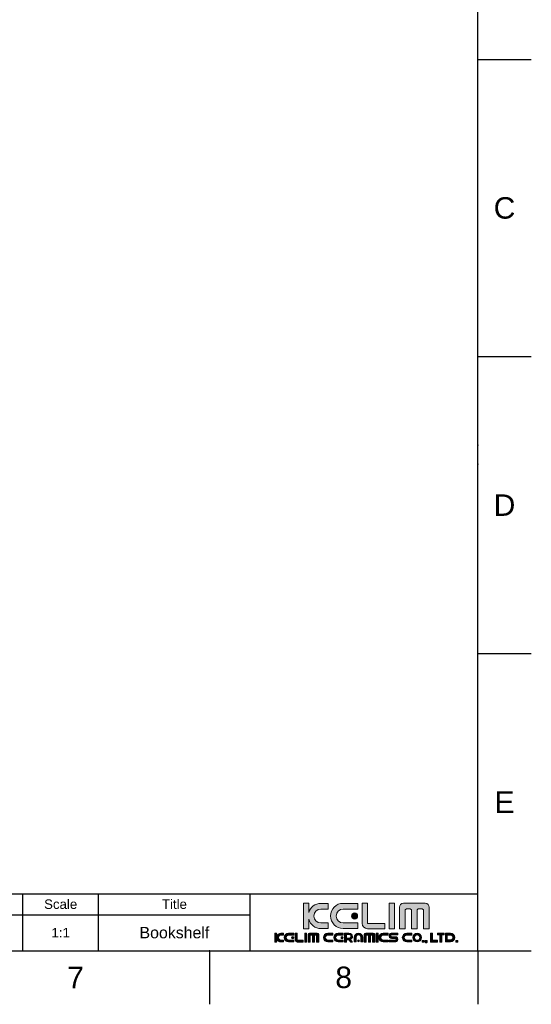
# Model space of a CAD drawing. Header units: millimetres. Extents: x 580 to 2065, y -13 to 1037.
# Tile 4 of 5: x 1727 to 2065, y -13 to 636. Entities that reach past the tile are written whole.
import ezdxf

# ---------------------------------------------------------------- set-up
doc = ezdxf.new("R2010")
doc.units = ezdxf.units.MM
doc.header["$LTSCALE"] = 0.1
doc.layers.add('FORM', color=7, linetype='Continuous')
doc.layers.add('TEXT', color=2, linetype='Continuous')
doc.styles.get("Standard").update_dxf_attribs({"font": 'arial_0.ttf'})

msp = doc.modelspace()

# ---------------------------------------------------------------- hatches: boundary and pattern name
at = {"layer": 'TEXT'}
h = msp.add_hatch(color=2, dxfattribs=at)
h.dxf.hatch_style = 2
edge = h.paths.add_edge_path()
edge.add_spline(control_points=[(1930.67, 40.36), (1930.67, 40.36), (1925.85, 40.36), (1925.85, 40.36), (1923.31, 40.36), (1921.27, 42.41), (1921.27, 44.93), (1921.27, 47.47), (1923.31, 49.52), (1925.85, 49.52), (1925.85, 49.52), (1930.67, 49.52), (1930.67, 49.52), (1930.67, 49.52), (1930.67, 53.3), (1930.67, 53.3), (1930.67, 53.3), (1925.91, 53.3), (1925.91, 53.3), (1922.09, 53.3), (1918.89, 50.74), (1917.91, 47.25), (1917.91, 47.25), (1917.91, 53.42), (1917.91, 53.42), (1917.91, 53.42), (1914.38, 53.42), (1914.38, 53.42), (1914.38, 53.42), (1914.38, 36.58), (1914.38, 36.58), (1914.38, 36.58), (1917.91, 36.58), (1917.91, 36.58), (1917.91, 36.58), (1917.91, 42.76), (1917.91, 42.76), (1918.89, 39.26), (1922.09, 36.69), (1925.91, 36.69), (1925.91, 36.69), (1930.67, 36.69), (1930.67, 36.69), (1930.67, 36.69), (1930.67, 40.36), (1930.67, 40.36)], knot_values=[0, 0, 0, 0, 1, 1, 1, 2, 2, 2, 3, 3, 3, 4, 4, 4, 5, 5, 5, 6, 6, 6, 7, 7, 7, 8, 8, 8, 9, 9, 9, 10, 10, 10, 11, 11, 11, 12, 12, 12, 13, 13, 13, 14, 14, 14, 15, 15, 15, 15], degree=3, periodic=0)
h = msp.add_hatch(color=256, dxfattribs=at)
h.dxf.hatch_style = 2
edge = h.paths.add_edge_path()
edge.add_spline(control_points=[(1940.63, 36.69), (1940.63, 36.69), (1950.23, 36.69), (1950.23, 36.69), (1950.23, 36.69), (1950.23, 40.36), (1950.23, 40.36), (1950.23, 40.36), (1940.57, 40.36), (1940.57, 40.36), (1938.04, 40.36), (1936, 42.41), (1936, 44.93), (1936, 47.47), (1938.04, 49.52), (1940.57, 49.52), (1940.57, 49.52), (1950.23, 49.52), (1950.23, 49.52), (1950.23, 49.52), (1950.23, 53.3), (1950.23, 53.3), (1950.23, 53.3), (1940.63, 53.3), (1940.63, 53.3), (1936.04, 53.3), (1932.33, 49.59), (1932.33, 45), (1932.33, 40.41), (1936.04, 36.69), (1940.63, 36.69)], knot_values=[0, 0, 0, 0, 1, 1, 1, 2, 2, 2, 3, 3, 3, 4, 4, 4, 5, 5, 5, 6, 6, 6, 7, 7, 7, 8, 8, 8, 9, 9, 9, 10, 10, 10, 10], degree=3, periodic=0)
h = msp.add_hatch(color=2, dxfattribs=at)
h.dxf.hatch_style = 2
edge = h.paths.add_edge_path()
edge.add_spline(control_points=[(1956.74, 36.56), (1956.74, 36.56), (1968.09, 36.56), (1968.09, 36.56), (1968.09, 36.56), (1968.09, 40.1), (1968.09, 40.1), (1968.09, 40.1), (1956.77, 40.1), (1956.77, 40.1), (1956.77, 40.1), (1956.75, 40.06), (1956.75, 40.06), (1956.75, 40.06), (1956.75, 53.42), (1956.75, 53.42), (1956.75, 53.42), (1953.22, 53.42), (1953.22, 53.42), (1953.22, 53.42), (1953.22, 40.1), (1953.22, 40.1), (1953.22, 40.1), (1953.21, 40.11), (1953.21, 40.11), (1953.21, 38.15), (1954.8, 36.55), (1956.77, 36.55), (1956.77, 36.55), (1956.74, 36.56), (1956.74, 36.56)], knot_values=[0, 0, 0, 0, 1, 1, 1, 2, 2, 2, 3, 3, 3, 4, 4, 4, 5, 5, 5, 6, 6, 6, 7, 7, 7, 8, 8, 8, 9, 9, 9, 10, 10, 10, 10], degree=3, periodic=0)
h = msp.add_hatch(color=2, dxfattribs=at)
h.dxf.hatch_style = 2
h.paths.add_polyline_path([(1974.57, 53.42), (1971.03, 53.42), (1971.03, 36.58), (1974.57, 36.58)])
h = msp.add_hatch(color=2, dxfattribs=at)
h.dxf.hatch_style = 2
edge = h.paths.add_edge_path()
edge.add_spline(control_points=[(1994.75, 53.34), (1994.75, 53.34), (1980.37, 53.34), (1980.37, 53.34), (1978.89, 53.34), (1977.69, 52.15), (1977.69, 50.68), (1977.69, 50.68), (1977.69, 36.6), (1977.69, 36.6), (1977.69, 36.6), (1981.51, 36.6), (1981.51, 36.6), (1981.51, 36.6), (1981.51, 48.94), (1981.51, 48.94), (1981.51, 48.94), (1982.31, 49.74), (1982.31, 49.74), (1982.31, 49.74), (1984.87, 49.74), (1984.87, 49.74), (1984.87, 49.74), (1985.67, 48.94), (1985.67, 48.94), (1985.67, 48.94), (1985.67, 36.6), (1985.67, 36.6), (1985.67, 36.6), (1989.36, 36.6), (1989.36, 36.6), (1989.36, 36.6), (1989.36, 48.94), (1989.36, 48.94), (1989.36, 48.94), (1990.17, 49.74), (1990.17, 49.74), (1990.17, 49.74), (1992.72, 49.74), (1992.72, 49.74), (1992.72, 49.74), (1993.51, 48.94), (1993.51, 48.94), (1993.51, 48.94), (1993.51, 36.6), (1993.51, 36.6), (1993.51, 36.6), (1997.43, 36.6), (1997.43, 36.6), (1997.43, 36.6), (1997.43, 50.68), (1997.43, 50.68), (1997.43, 52.15), (1996.23, 53.34), (1994.75, 53.34)], knot_values=[0, 0, 0, 0, 1, 1, 1, 2, 2, 2, 3, 3, 3, 4, 4, 4, 5, 5, 5, 6, 6, 6, 7, 7, 7, 8, 8, 8, 9, 9, 9, 10, 10, 10, 11, 11, 11, 12, 12, 12, 13, 13, 13, 14, 14, 14, 15, 15, 15, 16, 16, 16, 17, 17, 17, 18, 18, 18, 18], degree=3, periodic=0)
h = msp.add_hatch(color=2, dxfattribs=at)
h.dxf.hatch_style = 2
edge = h.paths.add_edge_path()
edge.add_spline(control_points=[(1946.18, 44.93), (1946.18, 43.83), (1947.08, 42.93), (1948.18, 42.93), (1949.29, 42.93), (1950.19, 43.83), (1950.19, 44.93), (1950.19, 46.05), (1949.29, 46.94), (1948.18, 46.94), (1947.08, 46.94), (1946.18, 46.05), (1946.18, 44.93)], knot_values=[0, 0, 0, 0, 1, 1, 1, 2, 2, 2, 3, 3, 3, 4, 4, 4, 4], degree=3, periodic=0)
h = msp.add_hatch(color=2, dxfattribs=at)
h.dxf.hatch_style = 2
edge = h.paths.add_edge_path()
edge.add_spline(control_points=[(1896.76, 31.5), (1896.76, 31.5), (1896.76, 33.66), (1896.76, 33.66), (1896.76, 33.66), (1895.53, 33.66), (1895.53, 33.66), (1895.53, 33.66), (1895.53, 27.78), (1895.53, 27.78), (1895.53, 27.78), (1896.76, 27.78), (1896.76, 27.78), (1896.76, 27.78), (1896.76, 29.95), (1896.76, 29.95), (1897.09, 28.73), (1898.21, 27.83), (1899.55, 27.83), (1899.55, 27.83), (1901.21, 27.83), (1901.21, 27.83), (1901.21, 27.83), (1901.21, 29.1), (1901.21, 29.1), (1901.21, 29.1), (1899.53, 29.1), (1899.53, 29.1), (1898.64, 29.1), (1897.93, 29.82), (1897.93, 30.7), (1897.93, 31.59), (1898.64, 32.3), (1899.53, 32.3), (1899.53, 32.3), (1901.21, 32.3), (1901.21, 32.3), (1901.21, 32.3), (1901.21, 33.62), (1901.21, 33.62), (1901.21, 33.62), (1899.55, 33.62), (1899.55, 33.62), (1898.21, 33.62), (1897.09, 32.72), (1896.76, 31.5)], knot_values=[0, 0, 0, 0, 1, 1, 1, 2, 2, 2, 3, 3, 3, 4, 4, 4, 5, 5, 5, 6, 6, 6, 7, 7, 7, 8, 8, 8, 9, 9, 9, 10, 10, 10, 11, 11, 11, 12, 12, 12, 13, 13, 13, 14, 14, 14, 15, 15, 15, 15], degree=3, periodic=0)
h = msp.add_hatch(color=2, dxfattribs=at)
h.dxf.hatch_style = 2
edge = h.paths.add_edge_path()
edge.add_spline(control_points=[(1901.78, 30.72), (1901.78, 29.12), (1903.08, 27.83), (1904.68, 27.83), (1904.68, 27.83), (1908.03, 27.83), (1908.03, 27.83), (1908.03, 27.83), (1908.03, 29.1), (1908.03, 29.1), (1908.03, 29.1), (1904.66, 29.1), (1904.66, 29.1), (1903.78, 29.1), (1903.06, 29.82), (1903.06, 30.7), (1903.06, 31.59), (1903.78, 32.3), (1904.66, 32.3), (1904.66, 32.3), (1908.03, 32.3), (1908.03, 32.3), (1908.03, 32.3), (1908.03, 33.62), (1908.03, 33.62), (1908.03, 33.62), (1904.68, 33.62), (1904.68, 33.62), (1903.08, 33.62), (1901.78, 32.32), (1901.78, 30.72)], knot_values=[0, 0, 0, 0, 1, 1, 1, 2, 2, 2, 3, 3, 3, 4, 4, 4, 5, 5, 5, 6, 6, 6, 7, 7, 7, 8, 8, 8, 9, 9, 9, 10, 10, 10, 10], degree=3, periodic=0)
h = msp.add_hatch(color=2, dxfattribs=at)
h.dxf.hatch_style = 2
edge = h.paths.add_edge_path()
edge.add_spline(control_points=[(1910.3, 29), (1910.3, 29), (1910.3, 33.66), (1910.3, 33.66), (1910.3, 33.66), (1909.07, 33.66), (1909.07, 33.66), (1909.07, 33.66), (1909.07, 29.01), (1909.07, 29.01), (1909.07, 29.01), (1909.07, 29.02), (1909.07, 29.02), (1909.07, 28.33), (1909.62, 27.78), (1910.31, 27.78), (1910.31, 27.78), (1910.3, 27.78), (1910.3, 27.78), (1910.3, 27.78), (1914.26, 27.78), (1914.26, 27.78), (1914.26, 27.78), (1914.26, 29.01), (1914.26, 29.01), (1914.26, 29.01), (1910.31, 29.01), (1910.31, 29.01), (1910.31, 29.01), (1910.3, 29), (1910.3, 29)], knot_values=[0, 0, 0, 0, 1, 1, 1, 2, 2, 2, 3, 3, 3, 4, 4, 4, 5, 5, 5, 6, 6, 6, 7, 7, 7, 8, 8, 8, 9, 9, 9, 10, 10, 10, 10], degree=3, periodic=0)
h = msp.add_hatch(color=2, dxfattribs=at)
h.dxf.hatch_style = 2
h.paths.add_polyline_path([(1915.28, 27.78), (1916.52, 27.78), (1916.52, 33.66), (1915.28, 33.66)])
h = msp.add_hatch(color=2, dxfattribs=at)
h.dxf.hatch_style = 2
edge = h.paths.add_edge_path()
edge.add_spline(control_points=[(1923.56, 33.63), (1923.56, 33.63), (1918.54, 33.63), (1918.54, 33.63), (1918.02, 33.63), (1917.61, 33.22), (1917.61, 32.7), (1917.61, 32.7), (1917.61, 27.79), (1917.61, 27.79), (1917.61, 27.79), (1918.94, 27.79), (1918.94, 27.79), (1918.94, 27.79), (1918.94, 32.1), (1918.94, 32.1), (1918.94, 32.1), (1919.22, 32.38), (1919.22, 32.38), (1919.22, 32.38), (1920.11, 32.38), (1920.11, 32.38), (1920.11, 32.38), (1920.39, 32.1), (1920.39, 32.1), (1920.39, 32.1), (1920.39, 27.79), (1920.39, 27.79), (1920.39, 27.79), (1921.68, 27.79), (1921.68, 27.79), (1921.68, 27.79), (1921.68, 32.1), (1921.68, 32.1), (1921.68, 32.1), (1921.96, 32.38), (1921.96, 32.38), (1921.96, 32.38), (1922.85, 32.38), (1922.85, 32.38), (1922.85, 32.38), (1923.12, 32.1), (1923.12, 32.1), (1923.12, 32.1), (1923.12, 27.79), (1923.12, 27.79), (1923.12, 27.79), (1924.49, 27.79), (1924.49, 27.79), (1924.49, 27.79), (1924.49, 32.7), (1924.49, 32.7), (1924.49, 33.22), (1924.07, 33.63), (1923.56, 33.63)], knot_values=[0, 0, 0, 0, 1, 1, 1, 2, 2, 2, 3, 3, 3, 4, 4, 4, 5, 5, 5, 6, 6, 6, 7, 7, 7, 8, 8, 8, 9, 9, 9, 10, 10, 10, 11, 11, 11, 12, 12, 12, 13, 13, 13, 14, 14, 14, 15, 15, 15, 16, 16, 16, 17, 17, 17, 18, 18, 18, 18], degree=3, periodic=0)
h = msp.add_hatch(color=2, dxfattribs=at)
h.dxf.hatch_style = 2
edge = h.paths.add_edge_path()
edge.add_spline(control_points=[(1927.57, 30.72), (1927.57, 29.12), (1928.86, 27.83), (1930.46, 27.83), (1930.46, 27.83), (1933.81, 27.83), (1933.81, 27.83), (1933.81, 27.83), (1933.81, 29.1), (1933.81, 29.1), (1933.81, 29.1), (1930.44, 29.1), (1930.44, 29.1), (1929.56, 29.1), (1928.85, 29.82), (1928.85, 30.7), (1928.85, 31.59), (1929.56, 32.3), (1930.44, 32.3), (1930.44, 32.3), (1933.81, 32.3), (1933.81, 32.3), (1933.81, 32.3), (1933.81, 33.62), (1933.81, 33.62), (1933.81, 33.62), (1930.46, 33.62), (1930.46, 33.62), (1928.86, 33.62), (1927.57, 32.32), (1927.57, 30.72)], knot_values=[0, 0, 0, 0, 1, 1, 1, 2, 2, 2, 3, 3, 3, 4, 4, 4, 5, 5, 5, 6, 6, 6, 7, 7, 7, 8, 8, 8, 9, 9, 9, 10, 10, 10, 10], degree=3, periodic=0)
h = msp.add_hatch(color=2, dxfattribs=at)
h.dxf.hatch_style = 2
edge = h.paths.add_edge_path()
edge.add_spline(control_points=[(1934.39, 30.72), (1934.39, 29.12), (1935.68, 27.83), (1937.29, 27.83), (1937.29, 27.83), (1940.63, 27.83), (1940.63, 27.83), (1940.63, 27.83), (1940.63, 29.1), (1940.63, 29.1), (1940.63, 29.1), (1937.26, 29.1), (1937.26, 29.1), (1936.38, 29.1), (1935.67, 29.82), (1935.67, 30.7), (1935.67, 31.59), (1936.38, 32.3), (1937.26, 32.3), (1937.26, 32.3), (1940.63, 32.3), (1940.63, 32.3), (1940.63, 32.3), (1940.63, 33.62), (1940.63, 33.62), (1940.63, 33.62), (1937.29, 33.62), (1937.29, 33.62), (1935.68, 33.62), (1934.39, 32.32), (1934.39, 30.72)], knot_values=[0, 0, 0, 0, 1, 1, 1, 2, 2, 2, 3, 3, 3, 4, 4, 4, 5, 5, 5, 6, 6, 6, 7, 7, 7, 8, 8, 8, 9, 9, 9, 10, 10, 10, 10], degree=3, periodic=0)
h = msp.add_hatch(color=2, dxfattribs=at)
h.dxf.hatch_style = 2
edge = h.paths.add_edge_path()
edge.add_spline(control_points=[(1946.86, 31.49), (1946.86, 32.69), (1945.76, 33.66), (1944.41, 33.66), (1944.41, 33.66), (1942.81, 33.66), (1942.81, 33.66), (1942.81, 33.66), (1941.58, 33.66), (1941.58, 33.66), (1941.58, 33.66), (1941.58, 32.7), (1941.58, 32.7), (1941.58, 32.7), (1941.58, 30.32), (1941.58, 30.32), (1941.58, 30.32), (1941.58, 29.33), (1941.58, 29.33), (1941.58, 29.33), (1941.58, 27.78), (1941.58, 27.78), (1941.58, 27.78), (1942.81, 27.78), (1942.81, 27.78), (1942.81, 27.78), (1942.81, 29.33), (1942.81, 29.33), (1942.81, 29.33), (1944.31, 29.33), (1944.31, 29.33), (1944.31, 29.33), (1945.62, 27.78), (1945.62, 27.78), (1945.62, 27.78), (1946.85, 27.78), (1946.85, 27.78), (1946.85, 27.78), (1945.39, 29.51), (1945.39, 29.51), (1946.25, 29.84), (1946.86, 30.61), (1946.86, 31.49)], knot_values=[0, 0, 0, 0, 1, 1, 1, 2, 2, 2, 3, 3, 3, 4, 4, 4, 5, 5, 5, 6, 6, 6, 7, 7, 7, 8, 8, 8, 9, 9, 9, 10, 10, 10, 11, 11, 11, 12, 12, 12, 13, 13, 13, 14, 14, 14, 14], degree=3, periodic=0)
edge = h.paths.add_edge_path()
edge.add_spline(control_points=[(1944.43, 30.32), (1944.43, 30.32), (1942.81, 30.32), (1942.81, 30.32), (1942.81, 30.32), (1942.81, 32.7), (1942.81, 32.7), (1942.81, 32.7), (1944.43, 32.7), (1944.43, 32.7), (1945.17, 32.7), (1945.78, 32.17), (1945.78, 31.51), (1945.78, 30.85), (1945.17, 30.32), (1944.43, 30.32)], knot_values=[0, 0, 0, 0, 1, 1, 1, 2, 2, 2, 3, 3, 3, 4, 4, 4, 5, 5, 5, 5], degree=3, periodic=0)
h = msp.add_hatch(color=2, dxfattribs=at)
h.dxf.hatch_style = 2
edge = h.paths.add_edge_path()
edge.add_spline(control_points=[(1950.74, 33.62), (1949.15, 33.62), (1947.85, 32.42), (1947.85, 30.93), (1947.85, 30.93), (1947.85, 27.83), (1947.85, 27.83), (1947.85, 27.83), (1949.13, 27.83), (1949.13, 27.83), (1949.13, 27.83), (1949.13, 30.95), (1949.13, 30.95), (1949.13, 31.77), (1949.84, 32.43), (1950.72, 32.43), (1951.61, 32.43), (1952.32, 31.77), (1952.32, 30.95), (1952.32, 30.95), (1952.32, 27.83), (1952.32, 27.83), (1952.32, 27.83), (1953.64, 27.83), (1953.64, 27.83), (1953.64, 27.83), (1953.64, 30.93), (1953.64, 30.93), (1953.64, 32.42), (1952.35, 33.62), (1950.74, 33.62)], knot_values=[0, 0, 0, 0, 1, 1, 1, 2, 2, 2, 3, 3, 3, 4, 4, 4, 5, 5, 5, 6, 6, 6, 7, 7, 7, 8, 8, 8, 9, 9, 9, 10, 10, 10, 10], degree=3, periodic=0)
h = msp.add_hatch(color=2, dxfattribs=at)
h.dxf.hatch_style = 2
edge = h.paths.add_edge_path()
edge.add_spline(control_points=[(1960.49, 33.63), (1960.49, 33.63), (1955.48, 33.63), (1955.48, 33.63), (1954.96, 33.63), (1954.54, 33.22), (1954.54, 32.7), (1954.54, 32.7), (1954.54, 27.79), (1954.54, 27.79), (1954.54, 27.79), (1955.88, 27.79), (1955.88, 27.79), (1955.88, 27.79), (1955.88, 32.1), (1955.88, 32.1), (1955.88, 32.1), (1956.15, 32.38), (1956.15, 32.38), (1956.15, 32.38), (1957.05, 32.38), (1957.05, 32.38), (1957.05, 32.38), (1957.32, 32.1), (1957.32, 32.1), (1957.32, 32.1), (1957.32, 27.79), (1957.32, 27.79), (1957.32, 27.79), (1958.61, 27.79), (1958.61, 27.79), (1958.61, 27.79), (1958.61, 32.1), (1958.61, 32.1), (1958.61, 32.1), (1958.89, 32.38), (1958.89, 32.38), (1958.89, 32.38), (1959.78, 32.38), (1959.78, 32.38), (1959.78, 32.38), (1960.06, 32.1), (1960.06, 32.1), (1960.06, 32.1), (1960.06, 27.79), (1960.06, 27.79), (1960.06, 27.79), (1961.43, 27.79), (1961.43, 27.79), (1961.43, 27.79), (1961.43, 32.7), (1961.43, 32.7), (1961.43, 33.22), (1961.01, 33.63), (1960.49, 33.63)], knot_values=[0, 0, 0, 0, 1, 1, 1, 2, 2, 2, 3, 3, 3, 4, 4, 4, 5, 5, 5, 6, 6, 6, 7, 7, 7, 8, 8, 8, 9, 9, 9, 10, 10, 10, 11, 11, 11, 12, 12, 12, 13, 13, 13, 14, 14, 14, 15, 15, 15, 16, 16, 16, 17, 17, 17, 18, 18, 18, 18], degree=3, periodic=0)
h = msp.add_hatch(color=2, dxfattribs=at)
h.dxf.hatch_style = 2
h.paths.add_polyline_path([(1962.5, 27.78), (1963.73, 27.78), (1963.73, 33.66), (1962.5, 33.66)])
h = msp.add_hatch(color=2, dxfattribs=at)
h.dxf.hatch_style = 2
edge = h.paths.add_edge_path()
edge.add_spline(control_points=[(1964.1, 30.72), (1964.1, 29.12), (1965.39, 27.83), (1966.99, 27.83), (1966.99, 27.83), (1970.34, 27.83), (1970.34, 27.83), (1970.34, 27.83), (1970.34, 29.1), (1970.34, 29.1), (1970.34, 29.1), (1966.97, 29.1), (1966.97, 29.1), (1966.09, 29.1), (1965.37, 29.82), (1965.37, 30.7), (1965.37, 31.59), (1966.09, 32.3), (1966.97, 32.3), (1966.97, 32.3), (1970.34, 32.3), (1970.34, 32.3), (1970.34, 32.3), (1970.34, 33.62), (1970.34, 33.62), (1970.34, 33.62), (1966.99, 33.62), (1966.99, 33.62), (1965.39, 33.62), (1964.1, 32.32), (1964.1, 30.72)], knot_values=[0, 0, 0, 0, 1, 1, 1, 2, 2, 2, 3, 3, 3, 4, 4, 4, 5, 5, 5, 6, 6, 6, 7, 7, 7, 8, 8, 8, 9, 9, 9, 10, 10, 10, 10], degree=3, periodic=0)
h = msp.add_hatch(color=2, dxfattribs=at)
h.dxf.hatch_style = 2
edge = h.paths.add_edge_path()
edge.add_spline(control_points=[(1970.96, 31.83), (1970.96, 30.03), (1972.78, 30.19), (1972.78, 30.19), (1972.78, 30.19), (1972.83, 30.19), (1972.83, 30.19), (1972.83, 30.19), (1974.8, 30.19), (1974.8, 30.19), (1974.8, 30.19), (1975.15, 30.19), (1975.15, 30.19), (1975.15, 30.19), (1975.63, 30.11), (1975.63, 29.65), (1975.63, 29.19), (1975.32, 29.01), (1975.15, 29.01), (1975.15, 29.01), (1970.96, 29.01), (1970.96, 29.01), (1970.96, 29.01), (1970.96, 27.83), (1970.96, 27.83), (1970.96, 27.83), (1975.12, 27.83), (1975.12, 27.83), (1975.12, 27.83), (1976.67, 27.83), (1976.67, 29.62), (1976.67, 31.41), (1974.84, 31.26), (1974.84, 31.26), (1974.84, 31.26), (1974.8, 31.26), (1974.8, 31.26), (1974.8, 31.26), (1972.83, 31.26), (1972.83, 31.26), (1972.83, 31.26), (1972.48, 31.26), (1972.48, 31.26), (1972.48, 31.26), (1972, 31.34), (1972, 31.8), (1972, 32.26), (1972.31, 32.43), (1972.48, 32.43), (1972.48, 32.43), (1976.67, 32.43), (1976.67, 32.43), (1976.67, 32.43), (1976.67, 33.62), (1976.67, 33.62), (1976.67, 33.62), (1972.51, 33.62), (1972.51, 33.62), (1972.51, 33.62), (1970.96, 33.62), (1970.96, 31.83)], knot_values=[0, 0, 0, 0, 1, 1, 1, 2, 2, 2, 3, 3, 3, 4, 4, 4, 5, 5, 5, 6, 6, 6, 7, 7, 7, 8, 8, 8, 9, 9, 9, 10, 10, 10, 11, 11, 11, 12, 12, 12, 13, 13, 13, 14, 14, 14, 15, 15, 15, 16, 16, 16, 17, 17, 17, 18, 18, 18, 19, 19, 19, 20, 20, 20, 20], degree=3, periodic=0)
h = msp.add_hatch(color=2, dxfattribs=at)
h.dxf.hatch_style = 2
edge = h.paths.add_edge_path()
edge.add_spline(control_points=[(1979.65, 30.72), (1979.65, 29.12), (1980.94, 27.83), (1982.54, 27.83), (1982.54, 27.83), (1985.89, 27.83), (1985.89, 27.83), (1985.89, 27.83), (1985.89, 29.1), (1985.89, 29.1), (1985.89, 29.1), (1982.52, 29.1), (1982.52, 29.1), (1981.64, 29.1), (1980.93, 29.82), (1980.93, 30.7), (1980.93, 31.59), (1981.64, 32.3), (1982.52, 32.3), (1982.52, 32.3), (1985.89, 32.3), (1985.89, 32.3), (1985.89, 32.3), (1985.89, 33.62), (1985.89, 33.62), (1985.89, 33.62), (1982.54, 33.62), (1982.54, 33.62), (1980.94, 33.62), (1979.65, 32.32), (1979.65, 30.72)], knot_values=[0, 0, 0, 0, 1, 1, 1, 2, 2, 2, 3, 3, 3, 4, 4, 4, 5, 5, 5, 6, 6, 6, 7, 7, 7, 8, 8, 8, 9, 9, 9, 10, 10, 10, 10], degree=3, periodic=0)
h = msp.add_hatch(color=2, dxfattribs=at)
h.dxf.hatch_style = 2
edge = h.paths.add_edge_path()
edge.add_spline(control_points=[(1989.43, 33.62), (1987.83, 33.62), (1986.53, 32.32), (1986.53, 30.72), (1986.53, 29.12), (1987.83, 27.83), (1989.43, 27.83), (1991.03, 27.83), (1992.32, 29.12), (1992.32, 30.72), (1992.32, 32.32), (1991.03, 33.62), (1989.43, 33.62)], knot_values=[0, 0, 0, 0, 1, 1, 1, 2, 2, 2, 3, 3, 3, 4, 4, 4, 4], degree=3, periodic=0)
edge = h.paths.add_edge_path()
edge.add_spline(control_points=[(1989.43, 28.95), (1988.45, 28.95), (1987.66, 29.75), (1987.66, 30.72), (1987.66, 31.7), (1988.45, 32.49), (1989.43, 32.49), (1990.4, 32.49), (1991.2, 31.7), (1991.2, 30.72), (1991.2, 29.75), (1990.4, 28.95), (1989.43, 28.95)], knot_values=[0, 0, 0, 0, 1, 1, 1, 2, 2, 2, 3, 3, 3, 4, 4, 4, 4], degree=3, periodic=0)
h = msp.add_hatch(color=2, dxfattribs=at)
h.dxf.hatch_style = 2
h.paths.add_polyline_path([(1999.55, 33.66), (1998.31, 33.66), (1998.31, 29.02), (1998.31, 27.78), (1999.55, 27.78), (2002.86, 27.78), (2002.86, 29.02), (1999.55, 29.02)])
h = msp.add_hatch(color=2, dxfattribs=at)
h.dxf.hatch_style = 2
h.paths.add_polyline_path([(2004.41, 33.66), (2002.76, 33.66), (2002.76, 32.43), (2004.41, 32.43), (2004.41, 27.78), (2005.64, 27.78), (2005.64, 32.43), (2007.3, 32.43), (2007.3, 33.66), (2005.64, 33.66)])
h = msp.add_hatch(color=2, dxfattribs=at)
h.dxf.hatch_style = 2
edge = h.paths.add_edge_path()
edge.add_spline(control_points=[(2011.44, 33.64), (2011.44, 33.64), (2008.09, 33.64), (2008.09, 33.64), (2008.09, 33.64), (2008.09, 27.85), (2008.09, 27.85), (2008.09, 27.85), (2011.44, 27.85), (2011.44, 27.85), (2013.04, 27.85), (2014.34, 29.14), (2014.34, 30.74), (2014.34, 32.34), (2013.04, 33.64), (2011.44, 33.64)], knot_values=[0, 0, 0, 0, 1, 1, 1, 2, 2, 2, 3, 3, 3, 4, 4, 4, 5, 5, 5, 5], degree=3, periodic=0)
edge = h.paths.add_edge_path()
edge.add_spline(control_points=[(2011.46, 29.17), (2011.46, 29.17), (2009.32, 29.17), (2009.32, 29.17), (2009.32, 29.17), (2009.32, 32.36), (2009.32, 32.36), (2009.32, 32.36), (2011.46, 32.36), (2011.46, 32.36), (2012.34, 32.36), (2013.06, 31.65), (2013.06, 30.76), (2013.06, 29.88), (2012.34, 29.17), (2011.46, 29.17)], knot_values=[0, 0, 0, 0, 1, 1, 1, 2, 2, 2, 3, 3, 3, 4, 4, 4, 5, 5, 5, 5], degree=3, periodic=0)
h = msp.add_hatch(color=2, dxfattribs=at)
h.dxf.hatch_style = 2
edge = h.paths.add_edge_path()
edge.add_spline(control_points=[(1906.62, 30.7), (1906.62, 30.31), (1906.93, 30), (1907.31, 30), (1907.7, 30), (1908.01, 30.31), (1908.01, 30.7), (1908.01, 31.09), (1907.7, 31.4), (1907.31, 31.4), (1906.93, 31.4), (1906.62, 31.09), (1906.62, 30.7)], knot_values=[0, 0, 0, 0, 1, 1, 1, 2, 2, 2, 3, 3, 3, 4, 4, 4, 4], degree=3, periodic=0)
h = msp.add_hatch(color=2, dxfattribs=at)
h.dxf.hatch_style = 2
edge = h.paths.add_edge_path()
edge.add_spline(control_points=[(1939.22, 30.7), (1939.22, 30.31), (1939.53, 30), (1939.92, 30), (1940.3, 30), (1940.62, 30.31), (1940.62, 30.7), (1940.62, 31.09), (1940.3, 31.4), (1939.92, 31.4), (1939.53, 31.4), (1939.22, 31.09), (1939.22, 30.7)], knot_values=[0, 0, 0, 0, 1, 1, 1, 2, 2, 2, 3, 3, 3, 4, 4, 4, 4], degree=3, periodic=0)
h = msp.add_hatch(color=2, dxfattribs=at)
h.dxf.hatch_style = 2
edge = h.paths.add_edge_path()
edge.add_spline(control_points=[(1950.76, 29.27), (1950.38, 29.27), (1950.07, 28.95), (1950.07, 28.57), (1950.07, 28.18), (1950.38, 27.87), (1950.76, 27.87), (1951.15, 27.87), (1951.46, 28.18), (1951.46, 28.57), (1951.46, 28.95), (1951.15, 29.27), (1950.76, 29.27)], knot_values=[0, 0, 0, 0, 1, 1, 1, 2, 2, 2, 3, 3, 3, 4, 4, 4, 4], degree=3, periodic=0)
h = msp.add_hatch(color=2, dxfattribs=at)
h.dxf.hatch_style = 2
h.paths.add_polyline_path([(1992.8, 27.6), (1994.08, 27.6), (1994.08, 28.88), (1992.8, 28.88)])
h = msp.add_hatch(color=2, dxfattribs=at)
h.dxf.hatch_style = 2
h.paths.add_polyline_path([(1994.67, 27.6), (1995.18, 27.6), (1994.82, 27.29), (1995.59, 27.29), (1995.95, 27.6), (1995.95, 28.88), (1994.67, 28.88)])
h = msp.add_hatch(color=2, dxfattribs=at)
h.dxf.hatch_style = 2
h.paths.add_polyline_path([(2015.01, 27.6), (2016.29, 27.6), (2016.29, 28.88), (2015.01, 28.88)])

# ---------------------------------------------------------------- linework, layer by layer
for p, q in [((2029.35, 22.08), (2029.35, 1001.37)), ((2029.35, 609.66), (2064.71, 609.66)), ((2029.35, 413.8), (2064.71, 413.8)), ((2029.35, 217.94), (2064.71, 217.94)), ((615.21, 22.08), (2029.35, 22.08)), ((1852.58, 22.08), (1852.58, -13.27)), ((2029.35, 22.08), (2064.71, 22.08)), ((2029.35, 22.08), (2029.35, -13.27))]:
    msp.add_line(p, q)
for p in [(2029.35, 609.66), (2029.35, 413.8), (2029.35, 355.44), (2029.35, 342.94), (2029.35, 217.94), (1852.58, 22.08)]:
    msp.add_point(p)
at = {"layer": 'FORM'}
for p, q in [((1353.1, 59.58), (2029.35, 59.58)), ((1729.35, 22.08), (1729.35, 59.58)), ((1779.35, 22.08), (1779.35, 59.58)), ((1879.35, 22.08), (1879.35, 59.58)), ((1529.35, 45.83), (1879.35, 45.83))]:
    msp.add_line(p, q, dxfattribs=at)
at = {"layer": 'TEXT', "lineweight": 0}
for points in [[(1974.57, 53.42), (1971.03, 53.42), (1971.03, 36.58), (1974.57, 36.58), (1974.57, 53.42)], [(1915.28, 27.78), (1916.52, 27.78), (1916.52, 33.66), (1915.28, 33.66), (1915.28, 27.78)], [(1962.5, 27.78), (1963.73, 27.78), (1963.73, 33.66), (1962.5, 33.66), (1962.5, 27.78)], [(1999.55, 33.66), (1998.31, 33.66), (1998.31, 29.02), (1998.31, 27.78), (1999.55, 27.78), (2002.86, 27.78), (2002.86, 29.02), (1999.55, 29.02), (1999.55, 33.66)], [(2004.41, 33.66), (2002.76, 33.66), (2002.76, 32.43), (2004.41, 32.43), (2004.41, 27.78), (2005.64, 27.78), (2005.64, 32.43), (2007.3, 32.43), (2007.3, 33.66), (2005.64, 33.66), (2004.41, 33.66)], [(1992.8, 27.6), (1994.08, 27.6), (1994.08, 28.88), (1992.8, 28.88), (1992.8, 27.6)], [(1994.67, 27.6), (1995.18, 27.6), (1994.82, 27.29), (1995.59, 27.29), (1995.95, 27.6), (1995.95, 28.88), (1994.67, 28.88), (1994.67, 27.6)], [(2015.01, 27.6), (2016.29, 27.6), (2016.29, 28.88), (2015.01, 28.88), (2015.01, 27.6)]]:
    msp.add_lwpolyline(points, dxfattribs=at)
for points, knots in [([(1930.67, 40.36), (1930.67, 40.36), (1925.85, 40.36), (1925.85, 40.36), (1923.31, 40.36), (1921.27, 42.41), (1921.27, 44.93), (1921.27, 47.47), (1923.31, 49.52), (1925.85, 49.52), (1925.85, 49.52), (1930.67, 49.52), (1930.67, 49.52), (1930.67, 49.52), (1930.67, 53.3), (1930.67, 53.3), (1930.67, 53.3), (1925.91, 53.3), (1925.91, 53.3), (1922.09, 53.3), (1918.89, 50.74), (1917.91, 47.25), (1917.91, 47.25), (1917.91, 53.42), (1917.91, 53.42), (1917.91, 53.42), (1914.38, 53.42), (1914.38, 53.42), (1914.38, 53.42), (1914.38, 36.58), (1914.38, 36.58), (1914.38, 36.58), (1917.91, 36.58), (1917.91, 36.58), (1917.91, 36.58), (1917.91, 42.76), (1917.91, 42.76), (1918.89, 39.26), (1922.09, 36.69), (1925.91, 36.69), (1925.91, 36.69), (1930.67, 36.69), (1930.67, 36.69), (1930.67, 36.69), (1930.67, 40.36), (1930.67, 40.36)], [0, 0, 0, 0, 1, 1, 1, 2, 2, 2, 3, 3, 3, 4, 4, 4, 5, 5, 5, 6, 6, 6, 7, 7, 7, 8, 8, 8, 9, 9, 9, 10, 10, 10, 11, 11, 11, 12, 12, 12, 13, 13, 13, 14, 14, 14, 15, 15, 15, 15]), ([(1940.63, 36.69), (1940.63, 36.69), (1950.23, 36.69), (1950.23, 36.69), (1950.23, 36.69), (1950.23, 40.36), (1950.23, 40.36), (1950.23, 40.36), (1940.57, 40.36), (1940.57, 40.36), (1938.04, 40.36), (1936, 42.41), (1936, 44.93), (1936, 47.47), (1938.04, 49.52), (1940.57, 49.52), (1940.57, 49.52), (1950.23, 49.52), (1950.23, 49.52), (1950.23, 49.52), (1950.23, 53.3), (1950.23, 53.3), (1950.23, 53.3), (1940.63, 53.3), (1940.63, 53.3), (1936.04, 53.3), (1932.33, 49.59), (1932.33, 45), (1932.33, 40.41), (1936.04, 36.69), (1940.63, 36.69)], [0, 0, 0, 0, 1, 1, 1, 2, 2, 2, 3, 3, 3, 4, 4, 4, 5, 5, 5, 6, 6, 6, 7, 7, 7, 8, 8, 8, 9, 9, 9, 10, 10, 10, 10]), ([(1956.74, 36.56), (1956.74, 36.56), (1968.09, 36.56), (1968.09, 36.56), (1968.09, 36.56), (1968.09, 40.1), (1968.09, 40.1), (1968.09, 40.1), (1956.77, 40.1), (1956.77, 40.1), (1956.77, 40.1), (1956.75, 40.06), (1956.75, 40.06), (1956.75, 40.06), (1956.75, 53.42), (1956.75, 53.42), (1956.75, 53.42), (1953.22, 53.42), (1953.22, 53.42), (1953.22, 53.42), (1953.22, 40.1), (1953.22, 40.1), (1953.22, 40.1), (1953.21, 40.11), (1953.21, 40.11), (1953.21, 38.15), (1954.8, 36.55), (1956.77, 36.55), (1956.77, 36.55), (1956.74, 36.56), (1956.74, 36.56)], [0, 0, 0, 0, 1, 1, 1, 2, 2, 2, 3, 3, 3, 4, 4, 4, 5, 5, 5, 6, 6, 6, 7, 7, 7, 8, 8, 8, 9, 9, 9, 10, 10, 10, 10]), ([(1994.75, 53.34), (1994.75, 53.34), (1980.37, 53.34), (1980.37, 53.34), (1978.89, 53.34), (1977.69, 52.15), (1977.69, 50.68), (1977.69, 50.68), (1977.69, 36.6), (1977.69, 36.6), (1977.69, 36.6), (1981.51, 36.6), (1981.51, 36.6), (1981.51, 36.6), (1981.51, 48.94), (1981.51, 48.94), (1981.51, 48.94), (1982.31, 49.74), (1982.31, 49.74), (1982.31, 49.74), (1984.87, 49.74), (1984.87, 49.74), (1984.87, 49.74), (1985.67, 48.94), (1985.67, 48.94), (1985.67, 48.94), (1985.67, 36.6), (1985.67, 36.6), (1985.67, 36.6), (1989.36, 36.6), (1989.36, 36.6), (1989.36, 36.6), (1989.36, 48.94), (1989.36, 48.94), (1989.36, 48.94), (1990.17, 49.74), (1990.17, 49.74), (1990.17, 49.74), (1992.72, 49.74), (1992.72, 49.74), (1992.72, 49.74), (1993.51, 48.94), (1993.51, 48.94), (1993.51, 48.94), (1993.51, 36.6), (1993.51, 36.6), (1993.51, 36.6), (1997.43, 36.6), (1997.43, 36.6), (1997.43, 36.6), (1997.43, 50.68), (1997.43, 50.68), (1997.43, 52.15), (1996.23, 53.34), (1994.75, 53.34)], [0, 0, 0, 0, 1, 1, 1, 2, 2, 2, 3, 3, 3, 4, 4, 4, 5, 5, 5, 6, 6, 6, 7, 7, 7, 8, 8, 8, 9, 9, 9, 10, 10, 10, 11, 11, 11, 12, 12, 12, 13, 13, 13, 14, 14, 14, 15, 15, 15, 16, 16, 16, 17, 17, 17, 18, 18, 18, 18]), ([(1946.18, 44.93), (1946.18, 43.83), (1947.08, 42.93), (1948.18, 42.93), (1949.29, 42.93), (1950.19, 43.83), (1950.19, 44.93), (1950.19, 46.05), (1949.29, 46.94), (1948.18, 46.94), (1947.08, 46.94), (1946.18, 46.05), (1946.18, 44.93)], [0, 0, 0, 0, 1, 1, 1, 2, 2, 2, 3, 3, 3, 4, 4, 4, 4]), ([(1896.76, 31.5), (1896.76, 31.5), (1896.76, 33.66), (1896.76, 33.66), (1896.76, 33.66), (1895.53, 33.66), (1895.53, 33.66), (1895.53, 33.66), (1895.53, 27.78), (1895.53, 27.78), (1895.53, 27.78), (1896.76, 27.78), (1896.76, 27.78), (1896.76, 27.78), (1896.76, 29.95), (1896.76, 29.95), (1897.09, 28.73), (1898.21, 27.83), (1899.55, 27.83), (1899.55, 27.83), (1901.21, 27.83), (1901.21, 27.83), (1901.21, 27.83), (1901.21, 29.1), (1901.21, 29.1), (1901.21, 29.1), (1899.53, 29.1), (1899.53, 29.1), (1898.64, 29.1), (1897.93, 29.82), (1897.93, 30.7), (1897.93, 31.59), (1898.64, 32.3), (1899.53, 32.3), (1899.53, 32.3), (1901.21, 32.3), (1901.21, 32.3), (1901.21, 32.3), (1901.21, 33.62), (1901.21, 33.62), (1901.21, 33.62), (1899.55, 33.62), (1899.55, 33.62), (1898.21, 33.62), (1897.09, 32.72), (1896.76, 31.5)], [0, 0, 0, 0, 1, 1, 1, 2, 2, 2, 3, 3, 3, 4, 4, 4, 5, 5, 5, 6, 6, 6, 7, 7, 7, 8, 8, 8, 9, 9, 9, 10, 10, 10, 11, 11, 11, 12, 12, 12, 13, 13, 13, 14, 14, 14, 15, 15, 15, 15]), ([(1901.78, 30.72), (1901.78, 29.12), (1903.08, 27.83), (1904.68, 27.83), (1904.68, 27.83), (1908.03, 27.83), (1908.03, 27.83), (1908.03, 27.83), (1908.03, 29.1), (1908.03, 29.1), (1908.03, 29.1), (1904.66, 29.1), (1904.66, 29.1), (1903.78, 29.1), (1903.06, 29.82), (1903.06, 30.7), (1903.06, 31.59), (1903.78, 32.3), (1904.66, 32.3), (1904.66, 32.3), (1908.03, 32.3), (1908.03, 32.3), (1908.03, 32.3), (1908.03, 33.62), (1908.03, 33.62), (1908.03, 33.62), (1904.68, 33.62), (1904.68, 33.62), (1903.08, 33.62), (1901.78, 32.32), (1901.78, 30.72)], [0, 0, 0, 0, 1, 1, 1, 2, 2, 2, 3, 3, 3, 4, 4, 4, 5, 5, 5, 6, 6, 6, 7, 7, 7, 8, 8, 8, 9, 9, 9, 10, 10, 10, 10]), ([(1910.3, 29), (1910.3, 29), (1910.3, 33.66), (1910.3, 33.66), (1910.3, 33.66), (1909.07, 33.66), (1909.07, 33.66), (1909.07, 33.66), (1909.07, 29.01), (1909.07, 29.01), (1909.07, 29.01), (1909.07, 29.02), (1909.07, 29.02), (1909.07, 28.33), (1909.62, 27.78), (1910.31, 27.78), (1910.31, 27.78), (1910.3, 27.78), (1910.3, 27.78), (1910.3, 27.78), (1914.26, 27.78), (1914.26, 27.78), (1914.26, 27.78), (1914.26, 29.01), (1914.26, 29.01), (1914.26, 29.01), (1910.31, 29.01), (1910.31, 29.01), (1910.31, 29.01), (1910.3, 29), (1910.3, 29)], [0, 0, 0, 0, 1, 1, 1, 2, 2, 2, 3, 3, 3, 4, 4, 4, 5, 5, 5, 6, 6, 6, 7, 7, 7, 8, 8, 8, 9, 9, 9, 10, 10, 10, 10]), ([(1923.56, 33.63), (1923.56, 33.63), (1918.54, 33.63), (1918.54, 33.63), (1918.02, 33.63), (1917.61, 33.22), (1917.61, 32.7), (1917.61, 32.7), (1917.61, 27.79), (1917.61, 27.79), (1917.61, 27.79), (1918.94, 27.79), (1918.94, 27.79), (1918.94, 27.79), (1918.94, 32.1), (1918.94, 32.1), (1918.94, 32.1), (1919.22, 32.38), (1919.22, 32.38), (1919.22, 32.38), (1920.11, 32.38), (1920.11, 32.38), (1920.11, 32.38), (1920.39, 32.1), (1920.39, 32.1), (1920.39, 32.1), (1920.39, 27.79), (1920.39, 27.79), (1920.39, 27.79), (1921.68, 27.79), (1921.68, 27.79), (1921.68, 27.79), (1921.68, 32.1), (1921.68, 32.1), (1921.68, 32.1), (1921.96, 32.38), (1921.96, 32.38), (1921.96, 32.38), (1922.85, 32.38), (1922.85, 32.38), (1922.85, 32.38), (1923.12, 32.1), (1923.12, 32.1), (1923.12, 32.1), (1923.12, 27.79), (1923.12, 27.79), (1923.12, 27.79), (1924.49, 27.79), (1924.49, 27.79), (1924.49, 27.79), (1924.49, 32.7), (1924.49, 32.7), (1924.49, 33.22), (1924.07, 33.63), (1923.56, 33.63)], [0, 0, 0, 0, 1, 1, 1, 2, 2, 2, 3, 3, 3, 4, 4, 4, 5, 5, 5, 6, 6, 6, 7, 7, 7, 8, 8, 8, 9, 9, 9, 10, 10, 10, 11, 11, 11, 12, 12, 12, 13, 13, 13, 14, 14, 14, 15, 15, 15, 16, 16, 16, 17, 17, 17, 18, 18, 18, 18]), ([(1927.57, 30.72), (1927.57, 29.12), (1928.86, 27.83), (1930.46, 27.83), (1930.46, 27.83), (1933.81, 27.83), (1933.81, 27.83), (1933.81, 27.83), (1933.81, 29.1), (1933.81, 29.1), (1933.81, 29.1), (1930.44, 29.1), (1930.44, 29.1), (1929.56, 29.1), (1928.85, 29.82), (1928.85, 30.7), (1928.85, 31.59), (1929.56, 32.3), (1930.44, 32.3), (1930.44, 32.3), (1933.81, 32.3), (1933.81, 32.3), (1933.81, 32.3), (1933.81, 33.62), (1933.81, 33.62), (1933.81, 33.62), (1930.46, 33.62), (1930.46, 33.62), (1928.86, 33.62), (1927.57, 32.32), (1927.57, 30.72)], [0, 0, 0, 0, 1, 1, 1, 2, 2, 2, 3, 3, 3, 4, 4, 4, 5, 5, 5, 6, 6, 6, 7, 7, 7, 8, 8, 8, 9, 9, 9, 10, 10, 10, 10]), ([(1934.39, 30.72), (1934.39, 29.12), (1935.68, 27.83), (1937.29, 27.83), (1937.29, 27.83), (1940.63, 27.83), (1940.63, 27.83), (1940.63, 27.83), (1940.63, 29.1), (1940.63, 29.1), (1940.63, 29.1), (1937.26, 29.1), (1937.26, 29.1), (1936.38, 29.1), (1935.67, 29.82), (1935.67, 30.7), (1935.67, 31.59), (1936.38, 32.3), (1937.26, 32.3), (1937.26, 32.3), (1940.63, 32.3), (1940.63, 32.3), (1940.63, 32.3), (1940.63, 33.62), (1940.63, 33.62), (1940.63, 33.62), (1937.29, 33.62), (1937.29, 33.62), (1935.68, 33.62), (1934.39, 32.32), (1934.39, 30.72)], [0, 0, 0, 0, 1, 1, 1, 2, 2, 2, 3, 3, 3, 4, 4, 4, 5, 5, 5, 6, 6, 6, 7, 7, 7, 8, 8, 8, 9, 9, 9, 10, 10, 10, 10]), ([(1946.86, 31.49), (1946.86, 32.69), (1945.76, 33.66), (1944.41, 33.66), (1944.41, 33.66), (1942.81, 33.66), (1942.81, 33.66), (1942.81, 33.66), (1941.58, 33.66), (1941.58, 33.66), (1941.58, 33.66), (1941.58, 32.7), (1941.58, 32.7), (1941.58, 32.7), (1941.58, 30.32), (1941.58, 30.32), (1941.58, 30.32), (1941.58, 29.33), (1941.58, 29.33), (1941.58, 29.33), (1941.58, 27.78), (1941.58, 27.78), (1941.58, 27.78), (1942.81, 27.78), (1942.81, 27.78), (1942.81, 27.78), (1942.81, 29.33), (1942.81, 29.33), (1942.81, 29.33), (1944.31, 29.33), (1944.31, 29.33), (1944.31, 29.33), (1945.62, 27.78), (1945.62, 27.78), (1945.62, 27.78), (1946.85, 27.78), (1946.85, 27.78), (1946.85, 27.78), (1945.39, 29.51), (1945.39, 29.51), (1946.25, 29.84), (1946.86, 30.61), (1946.86, 31.49)], [0, 0, 0, 0, 1, 1, 1, 2, 2, 2, 3, 3, 3, 4, 4, 4, 5, 5, 5, 6, 6, 6, 7, 7, 7, 8, 8, 8, 9, 9, 9, 10, 10, 10, 11, 11, 11, 12, 12, 12, 13, 13, 13, 14, 14, 14, 14]), ([(1944.43, 30.32), (1944.43, 30.32), (1942.81, 30.32), (1942.81, 30.32), (1942.81, 30.32), (1942.81, 32.7), (1942.81, 32.7), (1942.81, 32.7), (1944.43, 32.7), (1944.43, 32.7), (1945.17, 32.7), (1945.78, 32.17), (1945.78, 31.51), (1945.78, 30.85), (1945.17, 30.32), (1944.43, 30.32)], [0, 0, 0, 0, 1, 1, 1, 2, 2, 2, 3, 3, 3, 4, 4, 4, 5, 5, 5, 5]), ([(1950.74, 33.62), (1949.15, 33.62), (1947.85, 32.42), (1947.85, 30.93), (1947.85, 30.93), (1947.85, 27.83), (1947.85, 27.83), (1947.85, 27.83), (1949.13, 27.83), (1949.13, 27.83), (1949.13, 27.83), (1949.13, 30.95), (1949.13, 30.95), (1949.13, 31.77), (1949.84, 32.43), (1950.72, 32.43), (1951.61, 32.43), (1952.32, 31.77), (1952.32, 30.95), (1952.32, 30.95), (1952.32, 27.83), (1952.32, 27.83), (1952.32, 27.83), (1953.64, 27.83), (1953.64, 27.83), (1953.64, 27.83), (1953.64, 30.93), (1953.64, 30.93), (1953.64, 32.42), (1952.35, 33.62), (1950.74, 33.62)], [0, 0, 0, 0, 1, 1, 1, 2, 2, 2, 3, 3, 3, 4, 4, 4, 5, 5, 5, 6, 6, 6, 7, 7, 7, 8, 8, 8, 9, 9, 9, 10, 10, 10, 10]), ([(1960.49, 33.63), (1960.49, 33.63), (1955.48, 33.63), (1955.48, 33.63), (1954.96, 33.63), (1954.54, 33.22), (1954.54, 32.7), (1954.54, 32.7), (1954.54, 27.79), (1954.54, 27.79), (1954.54, 27.79), (1955.88, 27.79), (1955.88, 27.79), (1955.88, 27.79), (1955.88, 32.1), (1955.88, 32.1), (1955.88, 32.1), (1956.15, 32.38), (1956.15, 32.38), (1956.15, 32.38), (1957.05, 32.38), (1957.05, 32.38), (1957.05, 32.38), (1957.32, 32.1), (1957.32, 32.1), (1957.32, 32.1), (1957.32, 27.79), (1957.32, 27.79), (1957.32, 27.79), (1958.61, 27.79), (1958.61, 27.79), (1958.61, 27.79), (1958.61, 32.1), (1958.61, 32.1), (1958.61, 32.1), (1958.89, 32.38), (1958.89, 32.38), (1958.89, 32.38), (1959.78, 32.38), (1959.78, 32.38), (1959.78, 32.38), (1960.06, 32.1), (1960.06, 32.1), (1960.06, 32.1), (1960.06, 27.79), (1960.06, 27.79), (1960.06, 27.79), (1961.43, 27.79), (1961.43, 27.79), (1961.43, 27.79), (1961.43, 32.7), (1961.43, 32.7), (1961.43, 33.22), (1961.01, 33.63), (1960.49, 33.63)], [0, 0, 0, 0, 1, 1, 1, 2, 2, 2, 3, 3, 3, 4, 4, 4, 5, 5, 5, 6, 6, 6, 7, 7, 7, 8, 8, 8, 9, 9, 9, 10, 10, 10, 11, 11, 11, 12, 12, 12, 13, 13, 13, 14, 14, 14, 15, 15, 15, 16, 16, 16, 17, 17, 17, 18, 18, 18, 18]), ([(1964.1, 30.72), (1964.1, 29.12), (1965.39, 27.83), (1966.99, 27.83), (1966.99, 27.83), (1970.34, 27.83), (1970.34, 27.83), (1970.34, 27.83), (1970.34, 29.1), (1970.34, 29.1), (1970.34, 29.1), (1966.97, 29.1), (1966.97, 29.1), (1966.09, 29.1), (1965.37, 29.82), (1965.37, 30.7), (1965.37, 31.59), (1966.09, 32.3), (1966.97, 32.3), (1966.97, 32.3), (1970.34, 32.3), (1970.34, 32.3), (1970.34, 32.3), (1970.34, 33.62), (1970.34, 33.62), (1970.34, 33.62), (1966.99, 33.62), (1966.99, 33.62), (1965.39, 33.62), (1964.1, 32.32), (1964.1, 30.72)], [0, 0, 0, 0, 1, 1, 1, 2, 2, 2, 3, 3, 3, 4, 4, 4, 5, 5, 5, 6, 6, 6, 7, 7, 7, 8, 8, 8, 9, 9, 9, 10, 10, 10, 10]), ([(1970.96, 31.83), (1970.96, 30.03), (1972.78, 30.19), (1972.78, 30.19), (1972.78, 30.19), (1972.83, 30.19), (1972.83, 30.19), (1972.83, 30.19), (1974.8, 30.19), (1974.8, 30.19), (1974.8, 30.19), (1975.15, 30.19), (1975.15, 30.19), (1975.15, 30.19), (1975.63, 30.11), (1975.63, 29.65), (1975.63, 29.19), (1975.32, 29.01), (1975.15, 29.01), (1975.15, 29.01), (1970.96, 29.01), (1970.96, 29.01), (1970.96, 29.01), (1970.96, 27.83), (1970.96, 27.83), (1970.96, 27.83), (1975.12, 27.83), (1975.12, 27.83), (1975.12, 27.83), (1976.67, 27.83), (1976.67, 29.62), (1976.67, 31.41), (1974.84, 31.26), (1974.84, 31.26), (1974.84, 31.26), (1974.8, 31.26), (1974.8, 31.26), (1974.8, 31.26), (1972.83, 31.26), (1972.83, 31.26), (1972.83, 31.26), (1972.48, 31.26), (1972.48, 31.26), (1972.48, 31.26), (1972, 31.34), (1972, 31.8), (1972, 32.26), (1972.31, 32.43), (1972.48, 32.43), (1972.48, 32.43), (1976.67, 32.43), (1976.67, 32.43), (1976.67, 32.43), (1976.67, 33.62), (1976.67, 33.62), (1976.67, 33.62), (1972.51, 33.62), (1972.51, 33.62), (1972.51, 33.62), (1970.96, 33.62), (1970.96, 31.83)], [0, 0, 0, 0, 1, 1, 1, 2, 2, 2, 3, 3, 3, 4, 4, 4, 5, 5, 5, 6, 6, 6, 7, 7, 7, 8, 8, 8, 9, 9, 9, 10, 10, 10, 11, 11, 11, 12, 12, 12, 13, 13, 13, 14, 14, 14, 15, 15, 15, 16, 16, 16, 17, 17, 17, 18, 18, 18, 19, 19, 19, 20, 20, 20, 20]), ([(1979.65, 30.72), (1979.65, 29.12), (1980.94, 27.83), (1982.54, 27.83), (1982.54, 27.83), (1985.89, 27.83), (1985.89, 27.83), (1985.89, 27.83), (1985.89, 29.1), (1985.89, 29.1), (1985.89, 29.1), (1982.52, 29.1), (1982.52, 29.1), (1981.64, 29.1), (1980.93, 29.82), (1980.93, 30.7), (1980.93, 31.59), (1981.64, 32.3), (1982.52, 32.3), (1982.52, 32.3), (1985.89, 32.3), (1985.89, 32.3), (1985.89, 32.3), (1985.89, 33.62), (1985.89, 33.62), (1985.89, 33.62), (1982.54, 33.62), (1982.54, 33.62), (1980.94, 33.62), (1979.65, 32.32), (1979.65, 30.72)], [0, 0, 0, 0, 1, 1, 1, 2, 2, 2, 3, 3, 3, 4, 4, 4, 5, 5, 5, 6, 6, 6, 7, 7, 7, 8, 8, 8, 9, 9, 9, 10, 10, 10, 10]), ([(1989.43, 33.62), (1987.83, 33.62), (1986.53, 32.32), (1986.53, 30.72), (1986.53, 29.12), (1987.83, 27.83), (1989.43, 27.83), (1991.03, 27.83), (1992.32, 29.12), (1992.32, 30.72), (1992.32, 32.32), (1991.03, 33.62), (1989.43, 33.62)], [0, 0, 0, 0, 1, 1, 1, 2, 2, 2, 3, 3, 3, 4, 4, 4, 4]), ([(1989.43, 28.95), (1988.45, 28.95), (1987.66, 29.75), (1987.66, 30.72), (1987.66, 31.7), (1988.45, 32.49), (1989.43, 32.49), (1990.4, 32.49), (1991.2, 31.7), (1991.2, 30.72), (1991.2, 29.75), (1990.4, 28.95), (1989.43, 28.95)], [0, 0, 0, 0, 1, 1, 1, 2, 2, 2, 3, 3, 3, 4, 4, 4, 4]), ([(2011.44, 33.64), (2011.44, 33.64), (2008.09, 33.64), (2008.09, 33.64), (2008.09, 33.64), (2008.09, 27.85), (2008.09, 27.85), (2008.09, 27.85), (2011.44, 27.85), (2011.44, 27.85), (2013.04, 27.85), (2014.34, 29.14), (2014.34, 30.74), (2014.34, 32.34), (2013.04, 33.64), (2011.44, 33.64)], [0, 0, 0, 0, 1, 1, 1, 2, 2, 2, 3, 3, 3, 4, 4, 4, 5, 5, 5, 5]), ([(1906.62, 30.7), (1906.62, 30.31), (1906.93, 30), (1907.31, 30), (1907.7, 30), (1908.01, 30.31), (1908.01, 30.7), (1908.01, 31.09), (1907.7, 31.4), (1907.31, 31.4), (1906.93, 31.4), (1906.62, 31.09), (1906.62, 30.7)], [0, 0, 0, 0, 1, 1, 1, 2, 2, 2, 3, 3, 3, 4, 4, 4, 4]), ([(1939.22, 30.7), (1939.22, 30.31), (1939.53, 30), (1939.92, 30), (1940.3, 30), (1940.62, 30.31), (1940.62, 30.7), (1940.62, 31.09), (1940.3, 31.4), (1939.92, 31.4), (1939.53, 31.4), (1939.22, 31.09), (1939.22, 30.7)], [0, 0, 0, 0, 1, 1, 1, 2, 2, 2, 3, 3, 3, 4, 4, 4, 4]), ([(1950.76, 29.27), (1950.38, 29.27), (1950.07, 28.95), (1950.07, 28.57), (1950.07, 28.18), (1950.38, 27.87), (1950.76, 27.87), (1951.15, 27.87), (1951.46, 28.18), (1951.46, 28.57), (1951.46, 28.95), (1951.15, 29.27), (1950.76, 29.27)], [0, 0, 0, 0, 1, 1, 1, 2, 2, 2, 3, 3, 3, 4, 4, 4, 4]), ([(2011.46, 29.17), (2011.46, 29.17), (2009.32, 29.17), (2009.32, 29.17), (2009.32, 29.17), (2009.32, 32.36), (2009.32, 32.36), (2009.32, 32.36), (2011.46, 32.36), (2011.46, 32.36), (2012.34, 32.36), (2013.06, 31.65), (2013.06, 30.76), (2013.06, 29.88), (2012.34, 29.17), (2011.46, 29.17)], [0, 0, 0, 0, 1, 1, 1, 2, 2, 2, 3, 3, 3, 4, 4, 4, 5, 5, 5, 5])]:
    msp.add_open_spline(points, degree=3, knots=knots, dxfattribs=at)

# ---------------------------------------------------------------- texts
at = {"char_height": 14.14, "attachment_point": 5}
for s, width, insert in [('C', 10, (2047.03, 511.73)), ('D', 10, (2047.03, 315.87)), ('E', 10, (2047.03, 120.01)), ('7', 50, (1764.2, 4.4)), ('8', 50, (1940.97, 4.4))]:
    msp.add_mtext_dynamic_manual_height_columns(s, width=width, gutter_width=12.5, heights=[0], dxfattribs=dict(at, insert=insert))
at = {"layer": 'TEXT', "attachment_point": 5}
for s, width, insert, char_height in [('Scale', 20, (1754.35, 52.71), 6.25), ('Title', 40, (1829.35, 52.71), 6.25), ('1:1', 20, (1754.35, 33.96), 6.25), ('Bookshelf', 94.6027, (1829.35, 33.96), 7.5)]:
    msp.add_mtext_dynamic_manual_height_columns(s, width=width, gutter_width=12.5, heights=[0], dxfattribs=dict(at, insert=insert, char_height=char_height))

doc.saveas('drawing.dxf')
